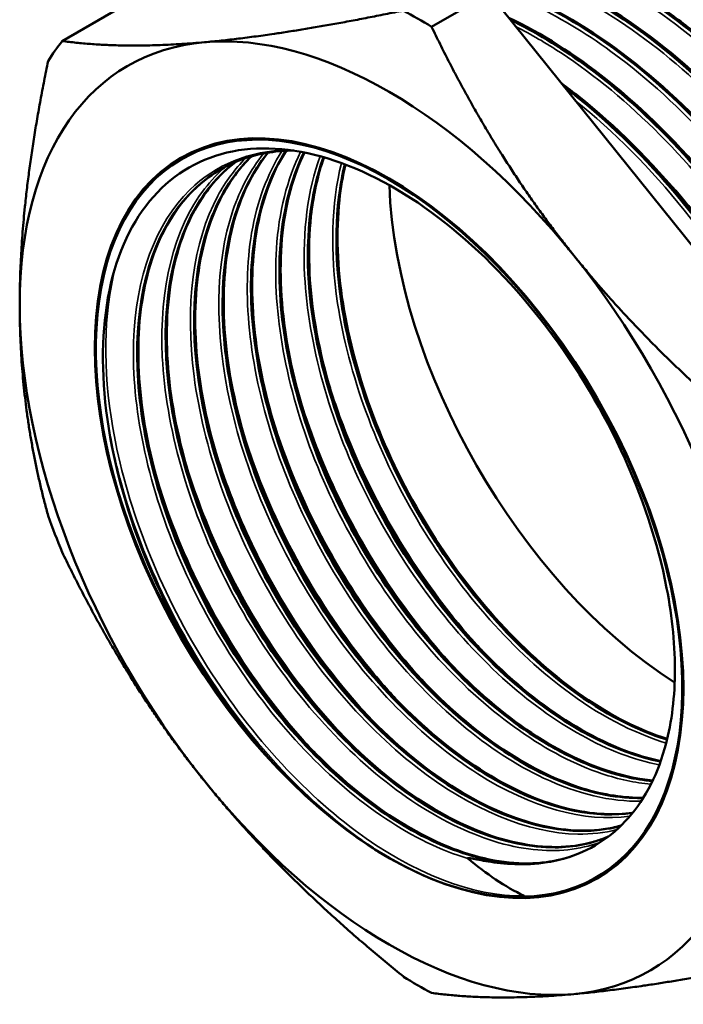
# Model space of a CAD drawing. Header units: millimetres. Extents: x -118 to 734, y -67 to 355.
# Tile 23 of 27: x 112 to 150, y 93 to 149. Entities that reach past the tile are written whole.
import ezdxf

# ---------------------------------------------------------------- set-up
doc = ezdxf.new("R2010")
doc.units = ezdxf.units.MM
doc.layers.add('Видимые тонкие (ГОСТ)', color=7, linetype='Continuous', lineweight=35)
doc.layers.add('Видимый контур (ГОСТ)', color=7, linetype='Continuous', lineweight=50)

msp = doc.modelspace()

# ---------------------------------------------------------------- linework, layer by layer
at = {"layer": 'Видимые тонкие (ГОСТ)'}
for points, knots in [([(168.6853, 127.636), (167.2719, 132.5464), (164.7921, 137.597), (161.6333, 141.9773), (158.4749, 146.3573), (154.6491, 150.0508), (150.7584, 152.464), (146.8679, 154.877), (142.9267, 156.0009), (139.5553, 155.6518), (137.9872, 155.4894), (136.545, 155.0086), (135.2728, 154.2381)], [8.2163071, 8.2163071, 8.2163071, 8.2163071, 8.7952377, 8.7952377, 8.7952377, 9.3741228, 9.3741228, 9.3741228, 9.9529631, 9.9529631, 9.9529631, 10.2221993, 10.2221993, 10.2221993, 10.2221993]), ([(162.5942, 104.9433), (163.0089, 105.1668), (163.4054, 105.4225), (163.7818, 105.7102), (166.2428, 107.5908), (167.8348, 110.8283), (168.2963, 114.9022), (168.7796, 119.1688), (168.0176, 124.3371), (166.1337, 129.5028), (164.2792, 134.5877), (161.3462, 139.6484), (157.8213, 143.8251), (154.3514, 147.9366), (150.3219, 151.1758), (146.385, 153.0071), (142.4821, 154.8225), (138.6848, 155.2478), (135.5969, 154.2098), (134.9059, 153.9775), (134.2511, 153.6721), (133.6365, 153.2981)], [13.3366154, 13.3366154, 13.3366154, 13.3366154, 13.425097, 13.425097, 13.425097, 14.0036403, 14.0036403, 14.0036403, 14.6095443, 14.6095443, 14.6095443, 15.205981, 15.205981, 15.205981, 15.7930984, 15.7930984, 15.7930984, 16.3751374, 16.3751374, 16.3751374, 16.5053846, 16.5053846, 16.5053846, 16.5053846]), ([(160.9562, 104.0042), (162.1014, 104.6234), (163.1101, 105.4838), (163.9463, 106.5694), (165.9334, 109.1492), (166.9384, 112.9909), (166.7919, 117.4727), (166.6454, 121.9534), (165.3483, 127.0571), (163.1007, 131.9594), (160.8536, 136.8606), (157.6647, 141.5421), (154.0378, 145.2479), (150.4117, 148.9528), (146.3611, 151.6684), (142.5279, 152.9544), (138.6955, 154.2401), (135.0945, 154.092), (132.2943, 152.529), (132.1951, 152.4736), (132.097, 152.4165), (131.9999, 152.3577)], [19.6197443, 19.6197443, 19.6197443, 19.6197443, 19.8642438, 19.8642438, 19.8642438, 20.445264, 20.445264, 20.445264, 21.0261486, 21.0261486, 21.0261486, 21.6069004, 21.6069004, 21.6069004, 22.1875217, 22.1875217, 22.1875217, 22.7680151, 22.7680151, 22.7680151, 22.7885699, 22.7885699, 22.7885699, 22.7885699]), ([(159.5257, 103.1746), (161.051, 104.0552), (162.3227, 105.3754), (163.2601, 107.0805), (164.9024, 110.0681), (165.512, 114.2262), (164.9834, 118.8853), (164.4548, 123.5436), (162.7902, 128.6852), (160.2477, 133.4834), (157.7056, 138.2808), (154.2951, 142.717), (150.5533, 146.0785), (146.8121, 149.4394), (142.7535, 151.7133), (139.0177, 152.5324), (135.7595, 153.2467), (132.7572, 152.8519), (130.366, 151.4127)], [25.9175814, 25.9175814, 25.9175814, 25.9175814, 26.2484278, 26.2484278, 26.2484278, 26.828095, 26.828095, 26.828095, 27.4076542, 27.4076542, 27.4076542, 27.9871076, 27.9871076, 27.9871076, 28.5664577, 28.5664577, 28.5664577, 29.0717552, 29.0717552, 29.0717552, 29.0717552]), ([(159.5252, 103.4326), (160.6876, 104.5018), (161.6294, 105.8956), (162.3007, 107.5682), (163.6315, 110.8838), (163.894, 115.2824), (163.0384, 120.0582), (162.1829, 124.8333), (160.2126, 129.9678), (157.4335, 134.639), (154.5804, 139.4343), (150.8848, 143.7217), (146.957, 146.778), (143.956, 149.1131), (140.8287, 150.7232), (137.8809, 151.4684)], [32.327351, 32.327351, 32.327351, 32.327351, 32.6192221, 32.6192221, 32.6192221, 33.1978338, 33.1978338, 33.1978338, 33.776364, 33.776364, 33.776364, 34.3702743, 34.3702743, 34.3702743, 34.8240332, 34.8240332, 34.8240332, 34.8240332]), ([(159.5249, 104.4303), (160.3256, 105.6526), (160.9398, 107.1019), (161.3395, 108.7405), (162.2481, 112.4657), (162.0439, 117.155), (160.7517, 122.0534), (159.46, 126.9498), (157.0856, 132.0368), (154.0003, 136.4961), (150.9162, 140.9538), (147.1329, 144.7678), (143.247, 147.3237), (142.3855, 147.8904), (141.5197, 148.3947), (140.6564, 148.8345)], [38.7632761, 38.7632761, 38.7632761, 38.7632761, 39.0183346, 39.0183346, 39.0183346, 39.5981928, 39.5981928, 39.5981928, 40.1778288, 40.1778288, 40.1778288, 40.7572523, 40.7572523, 40.7572523, 40.885705, 40.885705, 40.885705, 40.885705]), ([(155.4735, 130.3976), (154.0127, 133.1915), (152.2661, 135.8761), (150.3185, 138.295), (148.3899, 140.6905), (146.2682, 142.8204), (144.0717, 144.5815)], [46.24703294, 46.24703294, 46.24703294, 46.24703294, 46.58375429, 46.58375429, 46.58375429, 46.91721015, 46.91721015, 46.91721015, 46.91721015]), ([(160.8805, 122.7546), (159.7683, 126.9986), (157.8055, 131.401), (155.2398, 135.3622), (153.5029, 138.0438), (151.4939, 140.5167), (149.3447, 142.6363)], [33.31041335, 33.31041335, 33.31041335, 33.31041335, 33.8411808, 33.8411808, 33.8411808, 34.20048144, 34.20048144, 34.20048144, 34.20048144]), ([(137.8875, 101.0627), (134.8128, 101.9764), (131.4926, 104.1766), (128.5289, 107.2761), (125.5654, 110.3753), (122.9724, 114.3593), (121.222, 118.5228), (119.4718, 122.686), (118.5724, 127.0093), (118.6939, 130.727), (118.8153, 134.4444), (119.9571, 137.5391), (121.925, 139.4646), (123.4116, 140.9192), (125.3645, 141.7015), (127.5737, 141.7565)], [2.8914167, 2.8914167, 2.8914167, 2.8914167, 3.5055084, 3.5055084, 3.5055084, 4.119545, 4.119545, 4.119545, 4.7335273, 4.7335273, 4.7335273, 5.3474561, 5.3474561, 5.3474561, 5.8112155, 5.8112155, 5.8112155, 5.8112155]), ([(147.1911, 103.4806), (144.6068, 103.124), (141.5258, 103.979), (138.4674, 105.9161), (135.2889, 107.9292), (132.1498, 111.1017), (129.6217, 114.8713), (127.0941, 118.6401), (125.1893, 122.9881), (124.2575, 127.143), (123.326, 131.297), (123.3717, 135.2386), (124.3961, 138.2684), (124.823, 139.531), (125.419, 140.6329), (126.159, 141.5471)], [21.4305361, 21.4305361, 21.4305361, 21.4305361, 22.0223372, 22.0223372, 22.0223372, 22.6373892, 22.6373892, 22.6373892, 23.2523089, 23.2523089, 23.2523089, 23.8670994, 23.8670994, 23.8670994, 24.1233008, 24.1233008, 24.1233008, 24.1233008]), ([(147.8373, 104.3517), (146.1044, 104.3133), (144.1961, 104.7582), (142.2432, 105.6773), (139.0877, 107.1623), (135.8306, 109.8785), (133.0623, 113.347), (130.2944, 116.8149), (128.0282, 121.0188), (126.6772, 125.2147), (125.3264, 129.41), (124.897, 133.578), (125.4751, 136.9813), (125.7829, 138.7938), (126.3758, 140.385), (127.2125, 141.6851)], [27.7873461, 27.7873461, 27.7873461, 27.7873461, 28.1672573, 28.1672573, 28.1672573, 28.7811184, 28.7811184, 28.7811184, 29.3948764, 29.3948764, 29.3948764, 30.0085341, 30.0085341, 30.0085341, 30.3353518, 30.3353518, 30.3353518, 30.3353518]), ([(148.4021, 105.3292), (147.4992, 105.4058), (146.5584, 105.6047), (145.5955, 105.9276), (142.488, 106.9695), (139.1642, 109.2966), (136.2305, 112.4967), (133.2981, 115.6952), (130.7695, 119.7509), (129.1077, 123.9419), (127.4467, 128.1309), (126.6597, 132.4355), (126.8973, 136.0899), (127.0343, 138.1977), (127.512, 140.0836), (128.2887, 141.6457)], [34.1472289, 34.1472289, 34.1472289, 34.1472289, 34.3381164, 34.3381164, 34.3381164, 34.9541395, 34.9541395, 34.9541395, 35.569861, 35.569861, 35.569861, 36.1852928, 36.1852928, 36.1852928, 36.540273, 36.540273, 36.540273, 36.540273]), ([(148.8862, 106.4307), (146.0083, 106.9934), (142.8324, 108.7492), (139.89, 111.421), (136.8044, 114.2227), (133.9904, 118.0189), (131.9654, 122.1304), (129.9428, 126.2372), (128.7171, 130.639), (128.5187, 134.5491), (128.3891, 137.104), (128.6985, 139.4412), (129.4081, 141.3913)], [40.5102236, 40.5102236, 40.5102236, 40.5102236, 41.0991956, 41.0991956, 41.0991956, 41.7168297, 41.7168297, 41.7168297, 42.3337565, 42.3337565, 42.3337565, 42.7368784, 42.7368784, 42.7368784, 42.7368784]), ([(156.6381, 128.9508), (155.0717, 132.2831), (153.0609, 135.506), (150.7597, 138.337), (149.7886, 139.5317), (148.7669, 140.6552), (147.7113, 141.6932)], [39.8894393, 39.8894393, 39.8894393, 39.8894393, 40.30732374, 40.30732374, 40.30732374, 40.48366675, 40.48366675, 40.48366675, 40.48366675]), ([(146.4389, 102.7156), (145.7367, 102.5326), (144.9906, 102.4445), (144.2096, 102.4562), (141.3591, 102.4991), (138.0573, 103.872), (134.908, 106.3334), (131.7595, 108.7941), (128.7785, 112.3313), (126.5106, 116.3145), (124.2432, 120.2966), (122.6996, 124.7057), (122.1667, 128.7551), (121.6339, 132.8034), (122.1141, 136.4731), (123.5305, 139.1105), (123.9758, 139.9396), (124.513, 140.6655), (125.1292, 141.2795)], [15.0782194, 15.0782194, 15.0782194, 15.0782194, 15.2471869, 15.2471869, 15.2471869, 15.8638901, 15.8638901, 15.8638901, 16.4804281, 16.4804281, 16.4804281, 17.0968041, 17.0968041, 17.0968041, 17.713021, 17.713021, 17.713021, 17.9067361, 17.9067361, 17.9067361, 17.9067361]), ([(149.2791, 107.6891), (147.3754, 108.2649), (145.3802, 109.3127), (143.4338, 110.7799), (140.2826, 113.1555), (137.2745, 116.6195), (134.9575, 120.5577), (132.6441, 124.4896), (131.0306, 128.876), (130.4143, 132.9396), (129.9666, 135.8916), (130.047, 138.6633), (130.6325, 141.0023)], [46.8769246, 46.8769246, 46.8769246, 46.8769246, 47.2567651, 47.2567651, 47.2567651, 47.8717431, 47.8717431, 47.8717431, 48.4857575, 48.4857575, 48.4857575, 48.9318061, 48.9318061, 48.9318061, 48.9318061]), ([(145.4653, 101.978), (144.3129, 101.5635), (143.0238, 101.4213), (141.6462, 101.5706), (138.7219, 101.8877), (135.4124, 103.5171), (132.3168, 106.1741), (129.0713, 108.9596), (126.0789, 112.8633), (123.9334, 117.1309), (121.8215, 121.3318), (120.541, 125.8625), (120.3446, 129.8723), (120.1513, 133.8194), (121.0086, 137.2424), (122.7692, 139.5187), (123.142, 140.0006), (123.5549, 140.4307), (124.0034, 140.807)], [8.7408997, 8.7408997, 8.7408997, 8.7408997, 9.0299444, 9.0299444, 9.0299444, 9.6435185, 9.6435185, 9.6435185, 10.2867879, 10.2867879, 10.2867879, 10.9200062, 10.9200062, 10.9200062, 11.5433305, 11.5433305, 11.5433305, 11.6753142, 11.6753142, 11.6753142, 11.6753142]), ([(141.1212, 98.9047), (138.1652, 98.8704), (134.7305, 100.1973), (131.421, 102.6608), (128.1118, 105.124), (124.9426, 108.713), (122.4714, 112.8113), (120.0003, 116.9092), (118.2381, 121.4986), (117.4991, 125.7899), (116.9184, 129.1612), (116.9713, 132.3371), (117.6381, 134.9863)], [2.6631901, 2.6631901, 2.6631901, 2.6631901, 3.2677174, 3.2677174, 3.2677174, 3.8721888, 3.8721888, 3.8721888, 4.4766049, 4.4766049, 4.4766049, 4.9514402, 4.9514402, 4.9514402, 4.9514402]), ([(139.2423, 112.4588), (138.9789, 112.7291), (138.718, 113.0059), (138.46, 113.289), (135.3977, 116.6491), (132.7544, 120.8817), (130.9963, 125.2603), (130.4957, 126.5069), (130.0676, 127.7639), (129.7155, 129.0133)], [47.47560943, 47.47560943, 47.47560943, 47.47560943, 47.52649506, 47.52649506, 47.52649506, 48.1303997, 48.1303997, 48.1303997, 48.30234365, 48.30234365, 48.30234365, 48.30234365]), ([(137.6097, 111.5198), (136.155, 113.014), (134.7754, 114.7012), (133.5292, 116.5247), (131.1099, 120.065), (129.2034, 124.105), (128.0779, 128.0706)], [41.19242412, 41.19242412, 41.19242412, 41.19242412, 41.47348148, 41.47348148, 41.47348148, 42.01915834, 42.01915834, 42.01915834, 42.01915834]), ([(135.9743, 110.5722), (133.3392, 113.2858), (130.9574, 116.6462), (129.1406, 120.2487), (128.01, 122.4907), (127.1008, 124.8214), (126.4483, 127.1265)], [34.90923882, 34.90923882, 34.90923882, 34.90923882, 35.41882804, 35.41882804, 35.41882804, 35.73597303, 35.73597303, 35.73597303, 35.73597303]), ([(133.4152, 101.0641), (130.0662, 103.0468), (126.7217, 106.2474), (123.9686, 110.118), (121.2158, 113.9882), (119.0665, 118.5116), (117.9013, 122.9116), (117.5879, 124.0951), (117.3461, 125.2683), (117.1766, 126.417)], [3.1387315, 3.1387315, 3.1387315, 3.1387315, 3.7425235, 3.7425235, 3.7425235, 4.3462597, 4.3462597, 4.3462597, 4.5086503, 4.5086503, 4.5086503, 4.5086503]), ([(134.3395, 109.6297), (133.7211, 110.2637), (133.1165, 110.9332), (132.5303, 111.6345), (129.564, 115.1832), (127.0826, 119.5324), (125.5248, 123.9341), (125.2594, 124.6839), (125.0211, 125.4347), (124.8103, 126.1827)], [28.62605351, 28.62605351, 28.62605351, 28.62605351, 28.74548622, 28.74548622, 28.74548622, 29.349838, 29.349838, 29.349838, 29.45278772, 29.45278772, 29.45278772, 29.45278772]), ([(132.7067, 108.6884), (130.8823, 110.5649), (129.1762, 112.7456), (127.7005, 115.1108), (125.7163, 118.2911), (124.1555, 121.7942), (123.1764, 125.2399)], [22.3428682, 22.3428682, 22.3428682, 22.3428682, 22.69548378, 22.69548378, 22.69548378, 23.16960242, 23.16960242, 23.16960242, 23.16960242]), ([(131.0704, 107.7403), (128.1111, 110.7845), (125.4783, 114.6527), (123.5948, 118.7517), (122.7562, 120.5768), (122.0677, 122.4442), (121.5449, 124.2952)], [16.0596829, 16.0596829, 16.0596829, 16.0596829, 16.63172256, 16.63172256, 16.63172256, 16.88641711, 16.88641711, 16.88641711, 16.88641711]), ([(129.4364, 106.7993), (128.7246, 107.5291), (128.0309, 108.3058), (127.3626, 109.1236), (124.4267, 112.716), (121.9918, 117.0876), (120.4878, 121.4878), (120.2752, 122.1097), (120.0814, 122.7318), (119.9066, 123.352)], [9.77649759, 9.77649759, 9.77649759, 9.77649759, 9.9139781, 9.9139781, 9.9139781, 10.51787976, 10.51787976, 10.51787976, 10.6032318, 10.6032318, 10.6032318, 10.6032318])]:
    msp.add_open_spline(points, degree=3, knots=knots, dxfattribs=at)
at = {"layer": 'Видимый контур (ГОСТ)'}
for p, q in [((135.8085, 148.8271), (139.1252, 150.7421)), ((158.7211, 126.3644), (139.1252, 150.7421)), ((114.5953, 148.0106), (117.912, 149.9256))]:
    msp.add_line(p, q, dxfattribs=at)
for centre, major_axis, start_param, end_param in [((134.9998, 121.5488), (17, -29.4449), 2.322553, 2.3898359), ((133.3668, 120.606), (-15, 25.9808), 4.9741884, 6.0213859), ((133.3668, 120.606), (-15, 25.9808), 6.0213859, 7.0685835), ((134.9998, 121.5488), (-17, 29.4449), 0.2281579, 0.2954408), ((133.3668, 120.606), (-11.9067, 20.623), 2.8302153, 8.1710812), ((150.6909, 130.6081), (12.25, -21.2176), 3.9705196, 5.4444809), ((133.3668, 120.606), (-15, 25.9808), 3.9269908, 4.9741884), ((133.3668, 120.606), (15, -25.9808), 3.9269908, 4.9741884), ((134.9998, 121.5488), (-17, 29.4449), 1.2753555, 1.3426384), ((133.3668, 120.606), (15, -25.9808), 6.0213859, 7.0685835), ((133.3668, 120.606), (15, -25.9808), 4.9741884, 6.0213859), ((134.0304, 120.9892), (11.0939, -19.2153), 6.0647929, 6.1175827), ((134.9998, 121.5488), (-17, 29.4449), 2.322553, 2.3898359)]:
    msp.add_ellipse(centre, major_axis=major_axis, ratio=0.5773503, start_param=start_param, end_param=end_param, dxfattribs=at)
msp.add_ellipse((133.3668, 120.606), major_axis=(-11.95, 20.698), ratio=0.5773503, dxfattribs=at)
msp.add_ellipse((133.3668, 120.606), major_axis=(-11.95, 20.698), ratio=0.5773503, dxfattribs=at)
for points, knots in [([(135.1087, 154.2746), (137.4533, 155.7762), (140.4122, 156.2504), (143.6408, 155.6231), (147.3674, 154.8991), (151.4399, 152.7104), (155.2162, 149.4111), (156.9025, 147.9378), (158.5295, 146.2489), (160.044, 144.4009)], [-10.2386003, -10.2386003, -10.2386003, -10.2386003, -9.7368544, -9.7368544, -9.7368544, -9.1577331, -9.1577331, -9.1577331, -8.8991238, -8.8991238, -8.8991238, -8.8991238]), ([(159.1167, 145.5202), (155.6323, 149.5028), (151.6324, 152.6016), (147.7461, 154.3186), (143.8601, 156.0355), (140.1017, 156.3643), (137.0612, 155.2483), (136.5267, 155.052), (136.0147, 154.8113), (135.5271, 154.5282)], [2.6687277, 2.6687277, 2.6687277, 2.6687277, 3.2470466, 3.2470466, 3.2470466, 3.8253203, 3.8253203, 3.8253203, 3.9269908, 3.9269908, 3.9269908, 3.9269908]), ([(133.4761, 153.3276), (135.4178, 154.5709), (137.7753, 155.1203), (140.3656, 154.9077), (143.9788, 154.6111), (148.0316, 152.8331), (151.8842, 149.8626), (155.7338, 146.8945), (159.3695, 142.7468), (162.2188, 138.0863), (165.0661, 133.4292), (167.118, 128.2772), (168.0553, 123.4564), (168.9921, 118.6387), (168.8125, 114.1695), (167.5533, 110.7649), (166.5375, 108.0187), (164.8224, 105.9733), (162.6071, 104.8258)], [-16.5217856, -16.5217856, -16.5217856, -16.5217856, -16.1063259, -16.1063259, -16.1063259, -15.5268048, -15.5268048, -15.5268048, -14.9477398, -14.9477398, -14.9477398, -14.3690915, -14.3690915, -14.3690915, -13.7908212, -13.7908212, -13.7908212, -13.3243706, -13.3243706, -13.3243706, -13.3243706]), ([(163.0049, 105.0481), (164.0495, 105.6492), (164.9757, 106.4554), (165.7549, 107.4544), (167.7525, 110.0151), (168.7769, 113.8325), (168.6572, 118.2947), (168.5376, 122.7566), (167.2743, 127.8468), (165.0603, 132.7512), (162.7497, 137.8695), (159.4106, 142.7639), (155.6098, 146.5851), (151.8685, 150.3466), (147.6955, 153.0531), (143.781, 154.2467), (140.0665, 155.3793), (136.5983, 155.1464), (133.8912, 153.5866)], [7.0685835, 7.0685835, 7.0685835, 7.0685835, 7.2940483, 7.2940483, 7.2940483, 7.8720228, 7.8720228, 7.8720228, 8.449957, 8.449957, 8.449957, 9.053097, 9.053097, 9.053097, 9.6468131, 9.6468131, 9.6468131, 10.2101761, 10.2101761, 10.2101761, 10.2101761]), ([(134.3064, 153.8133), (135.9074, 154.6372), (137.7711, 155.0317), (141.7037, 154.9101), (143.8184, 154.4063), (146.902, 153.0912), (147.8706, 152.5986), (149.3252, 151.7406), (149.8156, 151.431), (150.549, 150.9374), (150.7937, 150.7676), (151.1599, 150.5058), (151.2819, 150.4173), (151.7692, 150.0585), (152.1332, 149.7789), (153.5838, 148.6177), (154.6571, 147.6515), (157.7312, 144.5631), (159.6639, 142.1802), (163.0022, 137.1462), (164.4567, 134.4368), (166.7453, 129.0035), (167.608, 126.212), (168.6432, 120.8956), (168.8284, 118.3049), (168.5058, 113.6426), (167.9932, 111.5134), (166.3376, 107.983), (165.173, 106.5368), (163.6366, 105.4377), (163.511, 105.3525), (163.3836, 105.2704)], [0, 0, 0, 0, 0.9049239, 0.9049239, 1.7975193, 1.7975193, 2.2003805, 2.2003805, 2.4054353, 2.4054353, 2.5083893, 2.5083893, 2.5599025, 2.5599025, 2.7144934, 2.7144934, 3.1796639, 3.1796639, 4.0940531, 4.0940531, 4.9955535, 4.9955535, 5.8972437, 5.8972437, 6.799502, 6.799502, 7.7028785, 7.7028785, 8.6053528, 8.6053528, 8.684278, 8.684278, 8.684278, 8.684278]), ([(131.8433, 152.3818), (133.2917, 153.3131), (134.9703, 153.8605), (136.8098, 153.9827), (140.2439, 154.2108), (144.2262, 152.9562), (148.1288, 150.424), (152.03, 147.8927), (155.8373, 144.0942), (158.9512, 139.6393), (162.0639, 135.186), (164.4725, 130.0932), (165.8008, 125.1778), (167.1286, 120.2642), (167.3722, 115.5459), (166.5008, 111.7796), (165.6398, 108.0582), (163.6934, 105.2799), (160.9744, 103.8795)], [-22.8049709, -22.8049709, -22.8049709, -22.8049709, -22.4947217, -22.4947217, -22.4947217, -21.9155268, -21.9155268, -21.9155268, -21.3365509, -21.3365509, -21.3365509, -20.7577842, -20.7577842, -20.7577842, -20.179217, -20.179217, -20.179217, -19.6075559, -19.6075559, -19.6075559, -19.6075559]), ([(161.3701, 104.1041), (163.061, 105.0842), (164.4403, 106.6043), (165.4026, 108.5837), (166.9304, 111.7266), (167.4011, 116.0156), (166.731, 120.758), (166.0611, 125.4993), (164.2533, 130.6761), (161.5893, 135.4538), (158.926, 140.2304), (155.4167, 144.5902), (151.6157, 147.8298), (147.8156, 151.0688), (143.7378, 153.1759), (140.0276, 153.8091), (137.1194, 154.3055), (134.4453, 153.8948), (132.2584, 152.6397)], [13.3517688, 13.3517688, 13.3517688, 13.3517688, 13.7173848, 13.7173848, 13.7173848, 14.2979041, 14.2979041, 14.2979041, 14.8782863, 14.8782863, 14.8782863, 15.4585341, 15.4585341, 15.4585341, 16.0386499, 16.0386499, 16.0386499, 16.4933614, 16.4933614, 16.4933614, 16.4933614]), ([(132.672, 152.8697), (134.273, 153.6936), (136.1366, 154.0881), (140.0693, 153.9665), (142.184, 153.4627), (145.2723, 152.1456), (146.2456, 151.6502), (147.7068, 150.7871), (148.1992, 150.4758), (148.9354, 149.9795), (149.181, 149.8088), (150.1615, 149.1064), (150.8926, 148.5358), (153.7403, 146.1265), (155.8066, 143.9508), (159.4703, 139.2257), (161.1208, 136.6247), (163.8459, 131.2962), (164.9545, 128.5026), (166.5009, 123.074), (166.9578, 120.3718), (167.172, 115.3921), (166.9313, 113.0531), (165.787, 109.0268), (164.8678, 107.2888), (163.093, 105.3262), (162.4492, 104.7774), (161.7492, 104.3268)], [0, 0, 0, 0, 0.9049239, 0.9049239, 1.7975193, 1.7975193, 2.2023263, 2.2023263, 2.4082235, 2.4082235, 2.5115408, 2.5115408, 2.8219068, 2.8219068, 3.7390095, 3.7390095, 4.6407354, 4.6407354, 5.5424226, 5.5424226, 6.4443574, 6.4443574, 7.3472965, 7.3472965, 8.2507668, 8.2507668, 8.6842305, 8.6842305, 8.6842305, 8.6842305]), ([(130.2081, 151.4404), (131.0338, 151.9744), (131.935, 152.3825), (132.9006, 152.654), (136.0508, 153.5398), (139.8756, 152.9688), (143.7746, 151.0366), (147.8712, 149.0064), (152.0331, 145.478), (155.5422, 141.0733), (158.9416, 136.8062), (161.7156, 131.7358), (163.4161, 126.7012), (165.0964, 121.7266), (165.7232, 116.8061), (165.2037, 112.7354), (164.6846, 108.6668), (163.0226, 105.4626), (160.4929, 103.6421), (160.1841, 103.4199), (159.8625, 103.2184), (159.5292, 103.0378)], [-29.0881563, -29.0881563, -29.0881563, -29.0881563, -28.9109831, -28.9109831, -28.9109831, -28.3329898, -28.3329898, -28.3329898, -27.7256815, -27.7256815, -27.7256815, -27.1373516, -27.1373516, -27.1373516, -26.5560477, -26.5560477, -26.5560477, -25.9750426, -25.9750426, -25.9750426, -25.9041255, -25.9041255, -25.9041255, -25.9041255]), ([(159.7376, 103.1571), (161.8683, 104.395), (163.497, 106.5013), (164.4372, 109.2781), (165.6182, 112.7664), (165.708, 117.2997), (164.6842, 122.1496), (163.6605, 126.9986), (161.5273, 132.146), (158.617, 136.7656), (155.7072, 141.3844), (152.0312, 145.4585), (148.1674, 148.3331), (144.3044, 151.2072), (140.2677, 152.8716), (136.6933, 153.0563), (134.4417, 153.1726), (132.3786, 152.7014), (130.6257, 151.6932)], [19.6349541, 19.6349541, 19.6349541, 19.6349541, 20.0959745, 20.0959745, 20.0959745, 20.675124, 20.675124, 20.675124, 21.2541637, 21.2541637, 21.2541637, 21.8330961, 21.8330961, 21.8330961, 22.4119238, 22.4119238, 22.4119238, 22.7765467, 22.7765467, 22.7765467, 22.7765467]), ([(131.0376, 151.9261), (132.6386, 152.75), (134.5022, 153.1445), (138.4349, 153.0228), (140.5496, 152.519), (144.8214, 150.6973), (147.0324, 149.3477), (151.2617, 145.9827), (153.3324, 143.9241), (157.0744, 139.3701), (158.7928, 136.8186), (161.6709, 131.5492), (162.867, 128.7661), (164.5981, 123.3174), (165.1547, 120.5843), (165.5682, 115.5061), (165.4298, 113.0982), (164.4806, 108.9038), (163.6568, 107.0648), (161.8458, 104.7272), (161.0278, 103.9709), (160.1147, 103.3832)], [0, 0, 0, 0, 0.9049239, 0.9049239, 1.7975193, 1.7975193, 2.6995513, 2.6995513, 3.6029565, 3.6029565, 4.5053112, 4.5053112, 5.4070113, 5.4070113, 6.3088567, 6.3088567, 7.2116209, 7.2116209, 8.1151937, 8.1151937, 8.6805871, 8.6805871, 8.6805871, 8.6805871]), ([(159.527, 103.23), (161.2984, 104.7731), (162.5816, 107.0506), (163.2393, 109.8726), (164.1153, 113.6312), (163.8786, 118.3416), (162.5588, 123.2499), (161.2392, 128.1576), (158.8416, 133.2449), (155.7393, 137.698), (152.4796, 142.3771), (148.4533, 146.3346), (144.3548, 148.8738), (140.3843, 151.3336), (136.3622, 152.4543), (132.9419, 152.0467), (131.6431, 151.8919), (130.4329, 151.517), (129.3362, 150.9392)], [26.0269496, 26.0269496, 26.0269496, 26.0269496, 26.4609862, 26.4609862, 26.4609862, 27.0390626, 27.0390626, 27.0390626, 27.617056, 27.617056, 27.617056, 28.2243643, 28.2243643, 28.2243643, 28.8126942, 28.8126942, 28.8126942, 29.0361071, 29.0361071, 29.0361071, 29.0361071]), ([(129.4032, 150.9824), (131.0042, 151.8064), (132.8678, 152.2009), (136.8005, 152.0792), (138.9152, 151.5754), (143.187, 149.7536), (145.398, 148.4041), (149.6273, 145.039), (151.698, 142.9804), (155.44, 138.4265), (157.1584, 135.8749), (160.0365, 130.6056), (161.2326, 127.8224), (162.9637, 122.3738), (163.5202, 119.6407), (163.9338, 114.5625), (163.7954, 112.1546), (162.8461, 107.9602), (162.0224, 106.1212), (160.4905, 104.1438), (160.0291, 103.6559), (159.5298, 103.225)], [0, 0, 0, 0, 0.9049239, 0.9049239, 1.7975193, 1.7975193, 2.6995513, 2.6995513, 3.6029565, 3.6029565, 4.5053112, 4.5053112, 5.4070113, 5.4070113, 6.3088567, 6.3088567, 7.2116209, 7.2116209, 8.1151937, 8.1151937, 8.4541922, 8.4541922, 8.4541922, 8.4541922]), ([(140.2475, 149.346), (142.127, 148.4528), (144.0388, 147.2415), (147.9929, 144.0954), (150.0636, 142.0368), (153.8056, 137.4828), (155.5239, 134.9313), (158.4021, 129.662), (159.5982, 126.8788), (161.3293, 121.4302), (161.8858, 118.697), (162.2994, 113.6189), (162.161, 111.2109), (161.2488, 107.1805), (160.5146, 105.4665), (159.5298, 104.084)], [1.9150246, 1.9150246, 1.9150246, 1.9150246, 2.6995513, 2.6995513, 3.6029565, 3.6029565, 4.5053112, 4.5053112, 5.4070113, 5.4070113, 6.3088567, 6.3088567, 7.2116209, 7.2116209, 8.0445959, 8.0445959, 8.0445959, 8.0445959]), ([(159.5263, 104.1051), (160.8942, 106.0561), (161.7614, 108.634), (162.0336, 111.6362), (162.4108, 115.7959), (161.6443, 120.7546), (159.8485, 125.7152), (158.0534, 130.6738), (155.2363, 135.6159), (151.8391, 139.7476), (148.4431, 143.8776), (144.4799, 147.1826), (140.5737, 149.1303), (140.4894, 149.1724), (140.4052, 149.2138), (140.321, 149.2545)], [32.4577124, 32.4577124, 32.4577124, 32.4577124, 32.8759004, 32.8759004, 32.8759004, 33.4553241, 33.4553241, 33.4553241, 34.034519, 34.034519, 34.034519, 34.6134949, 34.6134949, 34.6134949, 34.6259886, 34.6259886, 34.6259886, 34.6259886]), ([(140.34, 149.2263), (143.1448, 147.8581), (145.9878, 145.8067), (148.6315, 143.2257), (152.3179, 139.6267), (155.6031, 135.0113), (157.9689, 130.1235), (160.3342, 125.2368), (161.7719, 120.0961), (162.06, 115.5291), (162.348, 110.963), (161.486, 106.9875), (159.6199, 104.2434), (159.5901, 104.1996), (159.5601, 104.1562), (159.5298, 104.113)], [-40.9075441, -40.9075441, -40.9075441, -40.9075441, -40.4915117, -40.4915117, -40.4915117, -39.9113959, -39.9113959, -39.9113959, -39.3314095, -39.3314095, -39.3314095, -38.7515501, -38.7515501, -38.7515501, -38.7422951, -38.7422951, -38.7422951, -38.7422951]), ([(143.2803, 145.5731), (143.6028, 145.3351), (143.9236, 145.0891), (146.3585, 143.1518), (148.4292, 141.0932), (152.1712, 136.5392), (153.8895, 133.9877), (155.712, 130.6511), (156.0777, 129.9396), (156.4245, 129.2214)], [2.5635426, 2.5635426, 2.5635426, 2.5635426, 2.6995513, 2.6995513, 3.6029565, 3.6029565, 4.5053112, 4.5053112, 4.7452911, 4.7452911, 4.7452911, 4.7452911]), ([(156.187, 129.5152), (154.115, 133.7059), (151.3804, 137.6899), (148.2954, 140.979), (146.7479, 142.6287), (145.1148, 144.101), (143.4472, 145.3585)], [39.92438555, 39.92438555, 39.92438555, 39.92438555, 40.42324092, 40.42324092, 40.42324092, 40.67346595, 40.67346595, 40.67346595, 40.67346595]), ([(143.4855, 145.3168), (143.8661, 145.029), (144.2449, 144.7297), (144.6212, 144.4191), (148.5314, 141.1921), (152.1618, 136.7685), (154.9132, 131.8939), (155.3446, 131.1296), (155.7541, 130.3547), (156.1406, 129.5727)], [-46.95408606, -46.95408606, -46.95408606, -46.95408606, -46.89694872, -46.89694872, -46.89694872, -46.30323271, -46.30323271, -46.30323271, -46.21014779, -46.21014779, -46.21014779, -46.21014779]), ([(149.1907, 107.3557), (149.5616, 108.6465), (149.7596, 110.0884), (149.8003, 113.2062), (149.6416, 114.8697), (148.8043, 119.1926), (147.9104, 121.886), (145.4367, 127.1698), (143.877, 129.7085), (140.2841, 134.2924), (138.2832, 136.2905), (134.0944, 139.4726), (131.946, 140.6213), (127.7801, 141.9031), (125.8036, 142.0181), (122.2831, 141.1816), (120.7756, 140.2322), (118.4329, 137.3763), (117.6241, 135.4921), (116.8202, 131.0212), (116.8371, 128.4739), (117.7048, 123.0403), (118.5516, 120.2047), (120.9736, 114.6131), (122.5292, 111.9116), (124.3359, 109.4621)], [-10.2071784, -10.2071784, -10.2071784, -10.2071784, -9.6252635, -9.6252635, -9.0411057, -9.0411057, -8.1594565, -8.1594565, -7.2728143, -7.2728143, -6.3811798, -6.3811798, -5.4845534, -5.4845534, -4.5829357, -4.5829357, -3.6763275, -3.6763275, -2.7647292, -2.7647292, -1.8481415, -1.8481415, -0.9265649, -0.9265649, 0, 0, 0, 0]), ([(146.6828, 102.9441), (144.9039, 102.4525), (142.8335, 102.5792), (140.6547, 103.3389), (137.5499, 104.4214), (134.24, 106.7842), (131.3311, 110.007), (128.423, 113.229), (125.9299, 117.2953), (124.3104, 121.4791), (122.6914, 125.6618), (121.9535, 129.9421), (122.2393, 133.555), (122.5023, 136.8801), (123.6314, 139.6255), (125.4506, 141.3844)], [21.3494047, 21.3494047, 21.3494047, 21.3494047, 21.7825874, 21.7825874, 21.7825874, 22.399884, 22.399884, 22.399884, 23.0170191, 23.0170191, 23.0170191, 23.6339955, 23.6339955, 23.6339955, 24.2018222, 24.2018222, 24.2018222, 24.2018222]), ([(125.4589, 141.3874), (124.7864, 140.7353), (124.2044, 139.9466), (123.019, 137.6707), (122.5431, 135.9988), (122.149, 132.331), (122.2191, 130.294), (122.8804, 126.101), (123.4787, 123.893), (125.1215, 119.5759), (126.187, 117.4133), (128.6443, 113.4025), (130.0671, 111.5047), (133.0834, 108.2084), (134.7145, 106.7688), (137.9718, 104.5216), (139.6385, 103.6853), (142.791, 102.7071), (144.3152, 102.5522), (146.022, 102.7835), (146.361, 102.8527), (146.6897, 102.9434)], [0.2617856, 0.2617856, 0.2617856, 0.2617856, 0.7331846, 0.7331846, 1.4485697, 1.4485697, 2.1553628, 2.1553628, 2.8610685, 2.8610685, 3.5678382, 3.5678382, 4.2752305, 4.2752305, 4.9824594, 4.9824594, 5.6887573, 5.6887573, 6.3942047, 6.3942047, 6.5747948, 6.5747948, 6.5747948, 6.5747948]), ([(126.4083, 141.5916), (125.4204, 140.388), (124.6857, 138.852), (124.2567, 137.0558), (123.4847, 133.8236), (123.7057, 129.7639), (124.8706, 125.5964), (126.0911, 121.2303), (128.3438, 116.7684), (131.1784, 113.0747), (133.9244, 109.4964), (137.201, 106.6561), (140.3962, 105.0699), (142.86, 103.8468), (145.266, 103.3734), (147.3484, 103.6755)], [-24.1289829, -24.1289829, -24.1289829, -24.1289829, -23.7875281, -23.7875281, -23.7875281, -23.1730987, -23.1730987, -23.1730987, -22.5293952, -22.5293952, -22.5293952, -21.9058074, -21.9058074, -21.9058074, -21.4249808, -21.4249808, -21.4249808, -21.4249808]), ([(147.3519, 103.6852), (146.3145, 103.531), (145.1976, 103.5673), (144.0301, 103.8019), (141.0323, 104.4045), (137.7146, 106.3124), (134.6821, 109.1888), (131.6502, 112.0645), (128.9177, 115.8949), (126.9843, 119.9986), (125.0512, 124.1014), (123.9262, 128.4582), (123.8206, 132.2936), (123.7149, 136.1281), (124.6288, 139.4235), (126.4082, 141.5947), (126.4094, 141.5961), (126.4106, 141.5976), (126.4118, 141.5991)], [27.7088099, 27.7088099, 27.7088099, 27.7088099, 27.9486437, 27.9486437, 27.9486437, 28.5644597, 28.5644597, 28.5644597, 29.1801441, 29.1801441, 29.1801441, 29.7956997, 29.7956997, 29.7956997, 30.4111295, 30.4111295, 30.4111295, 30.4115465, 30.4115465, 30.4115465, 30.4115465]), ([(126.4247, 141.6012), (126.029, 141.1158), (125.6749, 140.5755), (124.6534, 138.6143), (124.1775, 136.9424), (123.7834, 133.2746), (123.8536, 131.2376), (124.5148, 127.0446), (125.1131, 124.8366), (126.7559, 120.5196), (127.8214, 118.3569), (130.2787, 114.3461), (131.7015, 112.4483), (134.7178, 109.1521), (136.3489, 107.7125), (139.6062, 105.4652), (141.2729, 104.6289), (144.4254, 103.6507), (145.9496, 103.4958), (147.3264, 103.6824), (147.3442, 103.6848), (147.3621, 103.6874)], [0.4259094, 0.4259094, 0.4259094, 0.4259094, 0.7331846, 0.7331846, 1.4485697, 1.4485697, 2.1553628, 2.1553628, 2.8610685, 2.8610685, 3.5678382, 3.5678382, 4.2752305, 4.2752305, 4.9824594, 4.9824594, 5.6887573, 5.6887573, 6.3942047, 6.3942047, 6.4034717, 6.4034717, 6.4034717, 6.4034717]), ([(127.903, 141.7149), (127.4187, 141.7154), (126.9476, 141.6811), (125.6116, 141.4775), (124.7818, 141.2119), (124.0257, 140.8228)], [6.17090133, 6.17090133, 6.17090133, 6.17090133, 6.3972095, 6.3972095, 6.83677116, 6.83677116, 6.83677116, 6.83677116]), ([(147.9611, 104.5351), (147.8165, 104.5312), (147.6706, 104.5309), (147.5235, 104.5341), (144.6913, 104.5954), (141.4174, 105.9705), (138.2965, 108.4191), (135.1762, 110.8673), (132.2237, 114.3774), (129.9762, 118.3275), (127.729, 122.277), (126.1974, 126.6482), (125.6643, 130.6656), (125.1059, 134.8744), (125.6497, 138.6719), (127.2007, 141.3236), (127.2765, 141.4532), (127.3547, 141.5801), (127.4352, 141.7041)], [34.0693114, 34.0693114, 34.0693114, 34.0693114, 34.1012316, 34.1012316, 34.1012316, 34.715863, 34.715863, 34.715863, 35.330392, 35.330392, 35.330392, 35.9448215, 35.9448215, 35.9448215, 36.588525, 36.588525, 36.588525, 36.6199847, 36.6199847, 36.6199847, 36.6199847]), ([(127.4306, 141.6991), (126.4106, 140.12), (125.7543, 138.1054), (125.5263, 135.794), (125.1751, 132.2338), (125.8412, 127.986), (127.3955, 123.8065), (128.9494, 119.6279), (131.3838, 115.5371), (134.2526, 112.2615), (137.1209, 108.9866), (140.4099, 106.542), (143.5208, 105.3599), (145.068, 104.7721), (146.5674, 104.4978), (147.9537, 104.5346)], [-30.3374338, -30.3374338, -30.3374338, -30.3374338, -29.9377761, -29.9377761, -29.9377761, -29.3222204, -29.3222204, -29.3222204, -28.7067906, -28.7067906, -28.7067906, -28.0914836, -28.0914836, -28.0914836, -27.7854699, -27.7854699, -27.7854699, -27.7854699]), ([(127.4513, 141.7051), (127.2922, 141.4572), (127.1424, 141.1986), (126.2878, 139.558), (125.8119, 137.886), (125.4178, 134.2182), (125.488, 132.1813), (126.1492, 127.9882), (126.7476, 125.7802), (128.3903, 121.4632), (129.4558, 119.3006), (131.9131, 115.2898), (133.3359, 113.3919), (136.3522, 110.0957), (137.9833, 108.6561), (141.2406, 106.4089), (142.9073, 105.5726), (145.6939, 104.7079), (146.8732, 104.5294), (147.9707, 104.5501)], [0.593013, 0.593013, 0.593013, 0.593013, 0.7331846, 0.7331846, 1.4485697, 1.4485697, 2.1553628, 2.1553628, 2.8610685, 2.8610685, 3.5678382, 3.5678382, 4.2752305, 4.2752305, 4.9824594, 4.9824594, 5.6887573, 5.6887573, 6.2303466, 6.2303466, 6.2303466, 6.2303466]), ([(148.4971, 105.5177), (146.2077, 105.7269), (143.6734, 106.7309), (141.1831, 108.4418), (138.0223, 110.6132), (134.9474, 113.9132), (132.5208, 117.754), (130.0953, 121.593), (128.3291, 125.9545), (127.549, 130.0606), (126.7693, 134.1649), (126.9786, 137.9949), (128.1492, 140.8689), (128.2532, 141.1244), (128.3648, 141.3722), (128.4837, 141.6121)], [40.4316313, 40.4316313, 40.4316313, 40.4316313, 40.9173, 40.9173, 40.9173, 41.5337178, 41.5337178, 41.5337178, 42.1498496, 42.1498496, 42.1498496, 42.7657074, 42.7657074, 42.7657074, 42.8204523, 42.8204523, 42.8204523, 42.8204523]), ([(128.4781, 141.611), (127.5333, 139.6903), (127.0433, 137.279), (127.0681, 134.5824), (127.103, 130.7761), (128.1632, 126.4191), (130.0479, 122.2906), (131.9322, 118.163), (134.6316, 114.2831), (137.6506, 111.3435), (140.6688, 108.4047), (143.9919, 106.4194), (147.0126, 105.7394), (147.5155, 105.6261), (148.0096, 105.5492), (148.4926, 105.5079)], [-36.5380046, -36.5380046, -36.5380046, -36.5380046, -36.1009011, -36.1009011, -36.1009011, -35.4839246, -35.4839246, -35.4839246, -34.8671037, -34.8671037, -34.8671037, -34.2504353, -34.2504353, -34.2504353, -34.1477716, -34.1477716, -34.1477716, -34.1477716]), ([(128.5036, 141.6087), (127.8629, 140.2887), (127.4337, 138.7126), (127.0522, 135.1618), (127.1224, 133.1249), (127.7836, 128.9318), (128.382, 126.7239), (130.0247, 122.4068), (131.0902, 120.2442), (133.5475, 116.2334), (134.9703, 114.3356), (137.9866, 111.0393), (139.6177, 109.5997), (142.875, 107.3525), (144.5417, 106.5162), (146.9344, 105.7737), (147.7362, 105.6102), (148.5085, 105.5368)], [0.7785764, 0.7785764, 0.7785764, 0.7785764, 1.4485697, 1.4485697, 2.1553628, 2.1553628, 2.8610685, 2.8610685, 3.5678382, 3.5678382, 4.2752305, 4.2752305, 4.9824594, 4.9824594, 5.6887573, 5.6887573, 6.0539527, 6.0539527, 6.0539527, 6.0539527]), ([(124.5456, 141.0571), (123.5097, 140.2777), (122.6434, 139.2309), (121.9911, 137.9486), (120.6268, 135.2667), (120.2046, 131.5675), (120.791, 127.5124), (121.3767, 123.4615), (122.9658, 119.0746), (125.2627, 115.1355), (127.5574, 111.2002), (130.5473, 107.7304), (133.6858, 105.3438), (136.8215, 102.9593), (140.0905, 101.6671), (142.897, 101.6935), (143.9975, 101.7038), (145.0248, 101.9169), (145.9532, 102.3178)], [-11.708779, -11.708779, -11.708779, -11.708779, -11.4135453, -11.4135453, -11.4135453, -10.7960901, -10.7960901, -10.7960901, -10.179275, -10.179275, -10.179275, -9.5630518, -9.5630518, -9.5630518, -8.9473727, -8.9473727, -8.9473727, -8.7059357, -8.7059357, -8.7059357, -8.7059357]), ([(145.9629, 102.3163), (143.7432, 101.3698), (140.9445, 101.5298), (138.0125, 102.7873), (134.7534, 104.1851), (131.3464, 106.9352), (128.4603, 110.5128), (125.6193, 114.0345), (123.2978, 118.3387), (121.9411, 122.6246), (120.6057, 126.8436), (120.2113, 131.024), (120.8396, 134.4108), (121.3809, 137.3293), (122.6793, 139.6466), (124.5496, 141.0659)], [14.9897754, 14.9897754, 14.9897754, 14.9897754, 15.5657642, 15.5657642, 15.5657642, 16.2060387, 16.2060387, 16.2060387, 16.836309, 16.836309, 16.836309, 17.4567312, 17.4567312, 17.4567312, 17.9913553, 17.9913553, 17.9913553, 17.9913553]), ([(124.5516, 141.0686), (123.5665, 140.3219), (122.7324, 139.3146), (121.3846, 136.7271), (120.9087, 135.0551), (120.5146, 131.3873), (120.5847, 129.3504), (121.246, 125.1573), (121.8443, 122.9494), (123.4871, 118.6323), (124.5526, 116.4697), (127.0099, 112.4589), (128.4327, 110.5611), (131.449, 107.2648), (133.0801, 105.8252), (136.3374, 103.578), (138.0041, 102.7417), (141.1566, 101.7635), (142.6808, 101.6086), (144.3155, 101.8301), (144.5855, 101.8812), (144.9813, 101.9783), (145.1121, 102.0142), (145.4884, 102.1288), (145.7297, 102.2167), (145.9643, 102.3169)], [0.0992606, 0.0992606, 0.0992606, 0.0992606, 0.7331846, 0.7331846, 1.4485697, 1.4485697, 2.1553628, 2.1553628, 2.8610685, 2.8610685, 3.5678382, 3.5678382, 4.2752305, 4.2752305, 4.9824594, 4.9824594, 5.6887573, 5.6887573, 6.3942047, 6.3942047, 6.5373709, 6.5373709, 6.6093195, 6.6093195, 6.7471641, 6.7471641, 6.7471641, 6.7471641]), ([(125.447, 141.3761), (124.3715, 140.3408), (123.5277, 138.9723), (122.9718, 137.3301), (121.9494, 134.3102), (121.9048, 130.379), (122.8365, 126.2369), (123.7677, 122.0966), (125.6696, 117.765), (128.1914, 114.0137), (130.7121, 110.264), (133.84, 107.1118), (137.0047, 105.1165), (140.1681, 103.122), (143.3532, 102.2928), (145.9798, 102.7719), (146.2175, 102.8152), (146.4506, 102.8693), (146.6786, 102.9338)], [-17.9192503, -17.9192503, -17.9192503, -17.9192503, -17.5842023, -17.5842023, -17.5842023, -16.9680705, -16.9680705, -16.9680705, -16.3522128, -16.3522128, -16.3522128, -15.7366173, -15.7366173, -15.7366173, -15.1212723, -15.1212723, -15.1212723, -15.0655811, -15.0655811, -15.0655811, -15.0655811]), ([(148.9559, 106.636), (147.5466, 106.9154), (146.068, 107.471), (144.579, 108.2938), (141.4022, 110.0493), (138.1943, 113.0113), (135.5447, 116.6501), (132.898, 120.2849), (130.8212, 124.5778), (129.6985, 128.7603), (128.5769, 132.9385), (128.4128, 136.9869), (129.2455, 140.1824), (129.3495, 140.5816), (129.469, 140.9672), (129.6034, 141.3385)], [46.7965095, 46.7965095, 46.7965095, 46.7965095, 47.0862308, 47.0862308, 47.0862308, 47.7043748, 47.7043748, 47.7043748, 48.32183, 48.32183, 48.32183, 48.9386451, 48.9386451, 48.9386451, 49.0156945, 49.0156945, 49.0156945, 49.0156945]), ([(129.5967, 141.3391), (128.8148, 139.157), (128.5353, 136.4914), (128.8021, 133.5878), (129.1686, 129.5991), (130.5629, 125.1811), (132.7215, 121.1322), (134.8735, 117.0957), (137.7743, 113.4452), (140.8896, 110.8354), (143.5593, 108.5988), (146.3754, 107.1357), (148.9543, 106.6197)], [-42.7332523, -42.7332523, -42.7332523, -42.7332523, -42.2816112, -42.2816112, -42.2816112, -41.6611889, -41.6611889, -41.6611889, -41.0426758, -41.0426758, -41.0426758, -40.5126248, -40.5126248, -40.5126248, -40.5126248]), ([(129.6311, 141.3314), (129.2672, 140.2977), (129.0138, 139.151), (128.6866, 136.1055), (128.7568, 134.0685), (129.418, 129.8755), (130.0164, 127.6675), (131.6591, 123.3504), (132.7246, 121.1878), (135.1819, 117.177), (136.6047, 115.2792), (139.621, 111.9829), (141.2521, 110.5433), (144.5094, 108.2961), (146.1761, 107.4598), (148.1624, 106.8435), (148.5681, 106.739), (148.9683, 106.6572)], [0.9744713, 0.9744713, 0.9744713, 0.9744713, 1.4485697, 1.4485697, 2.1553628, 2.1553628, 2.8610685, 2.8610685, 3.5678382, 3.5678382, 4.2752305, 4.2752305, 4.9824594, 4.9824594, 5.6887573, 5.6887573, 5.8719719, 5.8719719, 5.8719719, 5.8719719]), ([(149.3317, 107.8938), (148.7709, 108.0648), (148.2022, 108.2776), (147.6287, 108.532), (144.4913, 109.9243), (141.2293, 112.5575), (138.4367, 115.9656), (135.648, 119.3687), (133.3407, 123.5287), (131.9364, 127.7077), (130.5268, 131.9024), (130.0341, 136.0967), (130.5566, 139.5416), (130.629, 140.0191), (130.7209, 140.482), (130.8316, 140.9289)], [53.1648645, 53.1648645, 53.1648645, 53.1648645, 53.2773229, 53.2773229, 53.2773229, 53.8926291, 53.8926291, 53.8926291, 54.5070575, 54.5070575, 54.5070575, 55.1237967, 55.1237967, 55.1237967, 55.209294, 55.209294, 55.209294, 55.209294]), ([(130.8229, 140.9319), (130.2358, 138.5306), (130.1811, 135.6766), (130.6791, 132.6455), (131.3468, 128.5808), (133.0051, 124.2165), (135.3477, 120.3273), (137.6901, 116.4385), (140.7056, 113.0428), (143.8455, 110.7418), (145.675, 109.4011), (147.5416, 108.4357), (149.3287, 107.8866)], [-48.9268734, -48.9268734, -48.9268734, -48.9268734, -48.4684608, -48.4684608, -48.4684608, -47.8537431, -47.8537431, -47.8537431, -47.2390781, -47.2390781, -47.2390781, -46.8809457, -46.8809457, -46.8809457, -46.8809457]), ([(130.8665, 140.9164), (130.7104, 140.2653), (130.5931, 139.5814), (130.321, 137.0491), (130.3912, 135.0121), (131.0524, 130.8191), (131.6508, 128.6111), (133.2935, 124.2941), (134.359, 122.1314), (136.8163, 118.1206), (138.2391, 116.2228), (141.2554, 112.9266), (142.8865, 111.487), (146.128, 109.2507), (147.778, 108.4198), (149.3416, 107.9285)], [1.1734645, 1.1734645, 1.1734645, 1.1734645, 1.4485697, 1.4485697, 2.1553628, 2.1553628, 2.8610685, 2.8610685, 3.5678382, 3.5678382, 4.2752305, 4.2752305, 4.9824594, 4.9824594, 5.6818743, 5.6818743, 5.6818743, 5.6818743]), ([(143.1438, 100.9809), (140.5796, 100.3661), (137.4298, 101.0518), (134.2675, 102.9208), (131.1055, 104.7898), (127.9459, 107.8332), (125.3636, 111.5123), (122.7815, 115.1911), (120.7888, 119.4885), (119.7514, 123.6413), (118.7141, 127.7937), (118.637, 131.7824), (119.5435, 134.8996), (120.3047, 137.5173), (121.7565, 139.5102), (123.7051, 140.6455)], [8.8049824, 8.8049824, 8.8049824, 8.8049824, 9.4198628, 9.4198628, 9.4198628, 10.0346882, 10.0346882, 10.0346882, 10.6494593, 10.6494593, 10.6494593, 11.264177, 11.264177, 11.264177, 11.7803677, 11.7803677, 11.7803677, 11.7803677]), ([(124.0297, 140.8156), (122.8589, 140.2134), (121.8483, 139.3228), (121.0495, 138.1697), (119.4195, 135.8163), (118.6793, 132.3804), (118.9517, 128.4704), (119.2251, 124.5456), (120.5174, 120.1613), (122.5865, 116.1007), (124.6487, 112.0537), (127.4723, 108.347), (130.5431, 105.638), (133.6167, 102.9265), (136.9232, 101.227), (139.861, 100.8383), (140.7665, 100.7185), (141.6372, 100.72), (142.4572, 100.8426)], [-5.526353, -5.526353, -5.526353, -5.526353, -5.225291, -5.225291, -5.225291, -4.6108627, -4.6108627, -4.6108627, -3.9941234, -3.9941234, -3.9941234, -3.379446, -3.379446, -3.379446, -2.7642128, -2.7642128, -2.7642128, -2.5745869, -2.5745869, -2.5745869, -2.5745869]), ([(123.3908, 140.4563), (122.1982, 139.6887), (121.1971, 138.5613), (119.7502, 135.7835), (119.2743, 134.1115), (118.8802, 130.4437), (118.9503, 128.4067), (119.6116, 124.2137), (120.2099, 122.0057), (121.8527, 117.6887), (122.9182, 115.5261), (125.3755, 111.5153), (126.7983, 109.6174), (129.8146, 106.3212), (131.4457, 104.8816), (134.703, 102.6344), (136.3697, 101.7981), (139.5221, 100.8199), (141.0464, 100.6649), (142.945, 100.9222), (143.463, 101.0481), (143.9535, 101.2251)], [0, 0, 0, 0, 0.7331846, 0.7331846, 1.4485697, 1.4485697, 2.1553628, 2.1553628, 2.8610685, 2.8610685, 3.5678382, 3.5678382, 4.2752305, 4.2752305, 4.9824594, 4.9824594, 5.6887573, 5.6887573, 6.3942047, 6.3942047, 6.6743719, 6.6743719, 6.6743719, 6.6743719]), ([(133.4152, 101.0641), (131.6893, 102.0548), (129.9706, 103.3546), (127.298, 105.8943), (126.4391, 106.8424), (125.7664, 107.6439)], [0, 0, 0, 0, 0.7322253, 0.7322253, 1.1929732, 1.1929732, 1.1929732, 1.1929732]), ([(143.1438, 100.9809), (144.6193, 101.343), (145.8994, 102.0893), (147.9485, 104.2749), (148.7095, 105.6808), (149.1907, 107.3557)], [-1.5234543, -1.5234543, -1.5234543, -1.5234543, -0.7540605, -0.7540605, 0, 0, 0, 0]), ([(141.0531, 98.8687), (140.3826, 98.8383), (139.5261, 98.875), (136.8586, 99.4007), (135.1413, 100.0732), (133.4152, 101.0641)], [0.10855731, 0.10855731, 0.10855731, 0.10855731, 0.3626087, 0.3626087, 0.76649566, 0.76649566, 0.76649566, 0.76649566]), ([(137.8875, 101.0627), (137.8848, 101.065), (137.8824, 101.0674), (137.8805, 101.0704), (137.88, 101.0713), (137.8796, 101.0726), (137.8795, 101.0732), (137.8794, 101.0741), (137.8794, 101.0745), (137.8796, 101.0753), (137.8798, 101.0757), (137.8803, 101.0767), (137.8807, 101.0771), (137.8819, 101.0782), (137.8828, 101.0787), (137.8909, 101.0824), (137.906, 101.0827), (137.9697, 101.0791), (138.0488, 101.0661), (138.3409, 101.0135), (138.6686, 100.9468), (139.915, 100.7516), (141.1241, 100.6303), (142.4572, 100.8426)], [-1.2113522, -1.2113522, -1.2113522, -1.2113522, -1.1931613, -1.1931613, -1.1875314, -1.1875314, -1.184545, -1.184545, -1.1822494, -1.1822494, -1.1797789, -1.1797789, -1.1761158, -1.1761158, -1.1692433, -1.1692433, -1.1189368, -1.1189368, -0.9842179, -0.9842179, -0.6704869, -0.6704869, 0, 0, 0, 0]), ([(141.1212, 98.9047), (140.5813, 99.1718), (140.035, 99.4885), (138.9535, 100.2114), (138.4192, 100.614), (137.8875, 101.0627)], [-0.55305159, -0.55305159, -0.55305159, -0.55305159, -0.27251788, -0.27251788, 0, 0, 0, 0]), ([(141.0531, 98.8687), (141.0589, 98.8697), (141.0644, 98.8707), (141.0853, 98.8748), (141.1066, 98.8797), (141.122, 98.8868), (141.1249, 98.8884), (141.1277, 98.8908), (141.1285, 98.8916), (141.1294, 98.8929), (141.1296, 98.8934), (141.13, 98.8942), (141.1301, 98.8946), (141.1302, 98.8954), (141.1302, 98.8958), (141.1301, 98.8967), (141.13, 98.8972), (141.1295, 98.8983), (141.129, 98.8989), (141.127, 98.9014), (141.1244, 98.9031), (141.1212, 98.9047)], [-0.016667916, -0.016667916, -0.016667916, -0.016667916, -0.013916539, -0.013916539, -0.005441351, -0.005441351, -0.003647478, -0.003647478, -0.003049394, -0.003049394, -0.002763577, -0.002763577, -0.00256633, -0.00256633, -0.002370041, -0.002370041, -0.002105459, -0.002105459, -0.001651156, -0.001651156, 0, 0, 0, 0])]:
    msp.add_open_spline(points, degree=3, knots=knots, dxfattribs=at)
for points, weights in [([(122.7602, 147.943), (127.353, 148.3532), (134.1912, 149.7609)], [1, 1.03864027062, 1.01135026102]), ([(135.8085, 148.8271), (139.3806, 141.409), (143.9734, 135.6955)], [1.01135026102, 1.03864027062, 1]), ([(114.5953, 148.0106), (118.1674, 147.5327), (122.7602, 147.943)], [1.01135026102, 1.03864027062, 1]), ([(112.1536, 132.8535), (112.1536, 138.9772), (113.7866, 146.8602)], [1, 1.03864027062, 1.01135026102]), ([(143.9734, 135.6955), (148.5662, 129.982), (155.4044, 124.4495)], [1, 1.03864027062, 1.01135026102]), ([(113.7866, 120.7323), (112.1536, 126.7298), (112.1536, 132.8535)], [1.01135026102, 1.03864027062, 1]), ([(122.7602, 105.5165), (118.1674, 111.2301), (114.5953, 118.6482)], [1, 1.03864027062, 1.01135026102]), ([(134.1912, 94.2705), (127.353, 99.803), (122.7602, 105.5165)], [1.01135026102, 1.03864027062, 1]), ([(155.4044, 95.087), (148.5662, 93.6793), (143.9734, 93.2691)], [1.01135026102, 1.03864027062, 1]), ([(143.9734, 93.2691), (139.3806, 92.8589), (135.8085, 93.3368)], [1, 1.03864027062, 1.01135026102])]:
    msp.add_rational_spline(points, weights, degree=2, dxfattribs=at)
msp.add_open_spline([(124.3359, 109.4621), (124.7979, 108.8357), (125.2755, 108.2289), (125.7664, 107.6439)], degree=3, dxfattribs=at)

doc.saveas('drawing.dxf')
